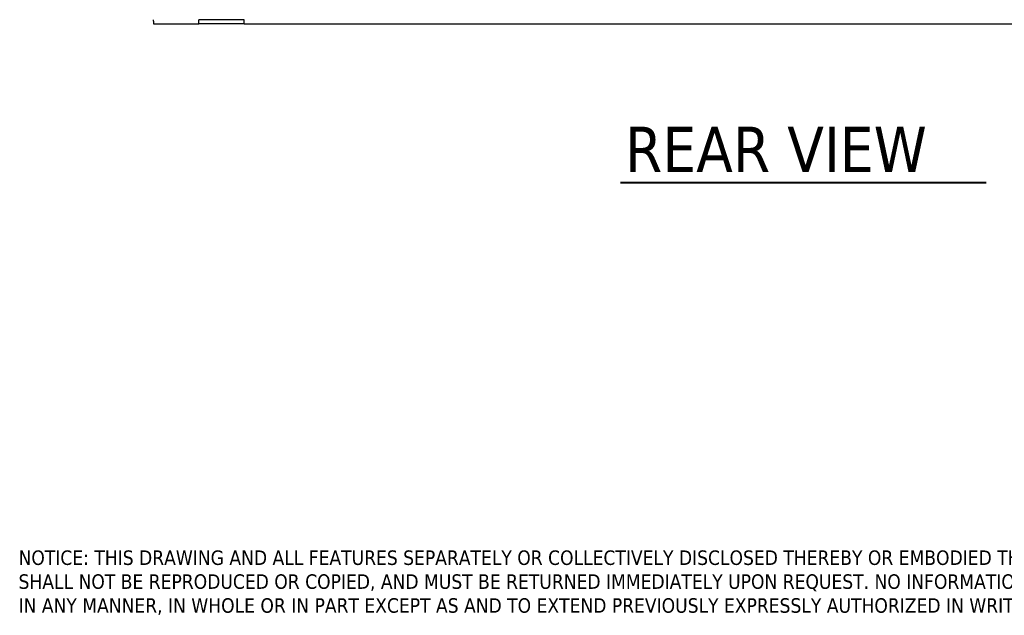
# Model space of a CAD drawing. Header units: inches. Extents: x 12 to 564, y 10 to 374.
# Tile 147 of 159: x 457 to 522, y 47 to 86. Entities that reach past the tile are written whole.
import ezdxf
from ezdxf.enums import TextEntityAlignment as Align

# ---------------------------------------------------------------- set-up
doc = ezdxf.new("R2010")
doc.units = ezdxf.units.IN
doc.header["$LTSCALE"] = 16
doc.header["$MEASUREMENT"] = 0
for name, color, linetype, lineweight in [('Symbol (ANSI)', 7, 'Continuous', 25), ('Title (ANSI)', 7, 'Continuous', 50), ('Visible (ANSI)', 7, 'Continuous', 30)]:
    doc.layers.add(name, color=color, linetype=linetype, lineweight=lineweight)
doc.styles.add('Label Text (ANSI)', font='tahomabd.ttf')
doc.styles.add('Note Text (ANSI)', font='tahoma.ttf')
doc.styles.get("Standard").update_dxf_attribs({"font": 'arial.ttf'})

# ---------------------------------------------------------------- blocks, each defined once
blk = doc.blocks.new('Title Blocks SB TITLE-KS')
at = {"layer": 'Title (ANSI)', "insert": (47.8139, 4.6886), "char_height": 0.06, "width": 6.700989, "attachment_point": 7, "line_spacing_factor": 0.987884, "style": 'Note Text (ANSI)'}
blk.add_mtext('\\fTahoma|b0|i0;{\\H0.0600;NOTICE: THIS DRAWING AND ALL FEATURES SEPARATELY OR COLLECTIVELY DISCLOSED THEREBY OR EMBODIED THEREIN ARE THE PROPERTY OF SUPERIOR BOILER, LLC. THE DRAWING SHALL NOT BE REPRODUCED OR COPIED, AND MUST BE RETURNED IMMEDIATELY UPON REQUEST. NO INFORMATION EMBODIED THEREIN SHALL BE COMMUNICATED, DISCLOSED, OR USED IN ANY MANNER, IN WHOLE OR IN PART EXCEPT AS AND TO EXTEND PREVIOUSLY EXPRESSLY AUTHORIZED IN WRITING BY THE COMPANY.}', dxfattribs=at)
at = {"layer": 'Title (ANSI)', "lineweight": 30, "flags": 63}
for tag, p in [('REV._1_#', (41.2839, 4.3662)), ('REV_#1_DATE', (46.0339, 4.3662)), ('REV_#1_DRAWN', (46.5339, 4.3662)), ('REV_#1_APPR', (47.0339, 4.3662)), ('REV_#1_P.M.', (47.5339, 4.3662)), ('REV._2__#', (41.2839, 4.1787)), ('REV_#2_DATE', (46.0339, 4.1787)), ('REV_#2_DRAWN', (46.5339, 4.1787)), ('REV_#2_APPR', (47.0339, 4.1787)), ('REV_#2_P.M.', (47.5339, 4.1787)), ('REV._3_#', (41.2839, 3.9912)), ('REV_#3_DATE', (46.0339, 3.9912)), ('REV_#3_DRAWN', (46.5339, 3.9912)), ('REV_#3_APPR', (47.0339, 3.9912)), ('REV_#3_P.M.', (47.5339, 3.9912)), ('REV._4_#', (41.2839, 3.8037)), ('REV_#4_DATE', (46.0339, 3.8037)), ('REV_#4_DRAWN', (46.5339, 3.8037)), ('REV_#4_APPR', (47.0339, 3.8037)), ('REV_#4_P.M.', (47.5339, 3.8037)), ('REV._5_#', (41.2839, 3.6162)), ('REV_#5_DATE', (46.0339, 3.6162)), ('REV_#5_DRAWN', (46.5339, 3.6162)), ('REV_#5_APPR', (47.0339, 3.6162)), ('REV_#5_P.M.', (47.5339, 3.6162)), ('REV._6_#', (41.2839, 3.4287)), ('REV_#6_DATE', (46.0339, 3.4287)), ('REV_#6_DRAWN', (46.5339, 3.4287)), ('REV_#6_APPR', (47.0339, 3.4287)), ('REV_#6_P.M.', (47.5339, 3.4287))]:
    blk.add_attdef(tag, text='', height=0.08, dxfattribs=at).set_placement(p, align=Align.MIDDLE_CENTER)
for tag, p in [('REVISION_#1_DESCRIPTION', (41.5639, 4.3662)), ('REVISION_#2_DESCRIPTION', (41.5639, 4.1787)), ('REVISION_#3_DESCRIPTION', (41.5639, 3.9912)), ('REVISION_#4_DESCRIPTION', (41.5639, 3.8037)), ('REVISION_#5_DESCRIPTION', (41.5639, 3.6162)), ('REVISION_#6_DESCRIPTION', (41.5639, 3.4287))]:
    blk.add_attdef(tag, text='', height=0.08, dxfattribs=at).set_placement(p, align=Align.MIDDLE_LEFT)
for tag, height, p in [('DRAWING_NAME', 0.125, (51.9089, 3.68)), ('DRAWING_REV_#', 0.188, (54.2839, 2.7925))]:
    blk.add_attdef(tag, text='', height=height, dxfattribs=at).set_placement(p, align=Align.TOP_CENTER)
for tag, height, p in [('SCALE', 0.1, (53.1889, 2.8675)), ('CONTRACTOR', 0.125, (49.3139, 3.2425)), ('PROJECT', 0.125, (51.9389, 3.2425)), ('DRAWN_BY_DATE', 0.1, (49.3139, 2.555)), ('DRAWN_BY_INITIAL', 0.1, (49.3139, 2.8675)), ('MODEL_NUMBER', 0.1, (51.9389, 2.8675)), ('APPROVED_BY_INITIAL', 0.1, (50.1889, 2.8675)), ('PROJECT_MANAGER_INITIAL', 0.1, (51.0639, 2.8675)), ('DRAWING_NUMBER', 0.1, (51.9389, 2.555)), ('APPROVED_BY_DATE', 0.1, (50.1889, 2.555)), ('PROJECT_MANAGER_DATE', 0.1, (51.0639, 2.555)), ('SIZE', 0.1, (53.1889, 2.555))]:
    blk.add_attdef(tag, text='', height=height, dxfattribs=at).set_placement(p, align=Align.TOP_LEFT)

msp = doc.modelspace()

# ---------------------------------------------------------------- linework, layer by layer
at = {"layer": 'Symbol (ANSI)', "lineweight": 40}
msp.add_line((496.273, 75.272), (520.454, 75.272), dxfattribs=at)
at = {"layer": 'Visible (ANSI)'}
for p, q in [((465.4, 85.943), (465.4, 86.031)), ((465.4, 85.943), (465.4, 85.767)), ((471.4, 86.017), (468.4, 86.017)), ((468.4, 85.767), (468.4, 86.017)), ((471.4, 85.767), (471.4, 86.017)), ((465.4, 85.767), (468.4, 85.767)), ((471.4, 85.767), (468.4, 85.767)), ((471.4, 85.767), (535.152, 85.767))]:
    msp.add_line(p, q, dxfattribs=at)

# ---------------------------------------------------------------- block references
at = {"xscale": 16, "yscale": 16, "zscale": 16}
msp.add_blockref('Title Blocks SB TITLE-KS', (-308.543, -28.36), dxfattribs=at)

# ---------------------------------------------------------------- texts
at = {"layer": 'Symbol (ANSI)', "insert": (496.581, 75.948), "char_height": 3.008, "attachment_point": 7, "style": 'Label Text (ANSI)'}
msp.add_mtext('REAR VIEW', dxfattribs=at)

doc.saveas('drawing.dxf')
